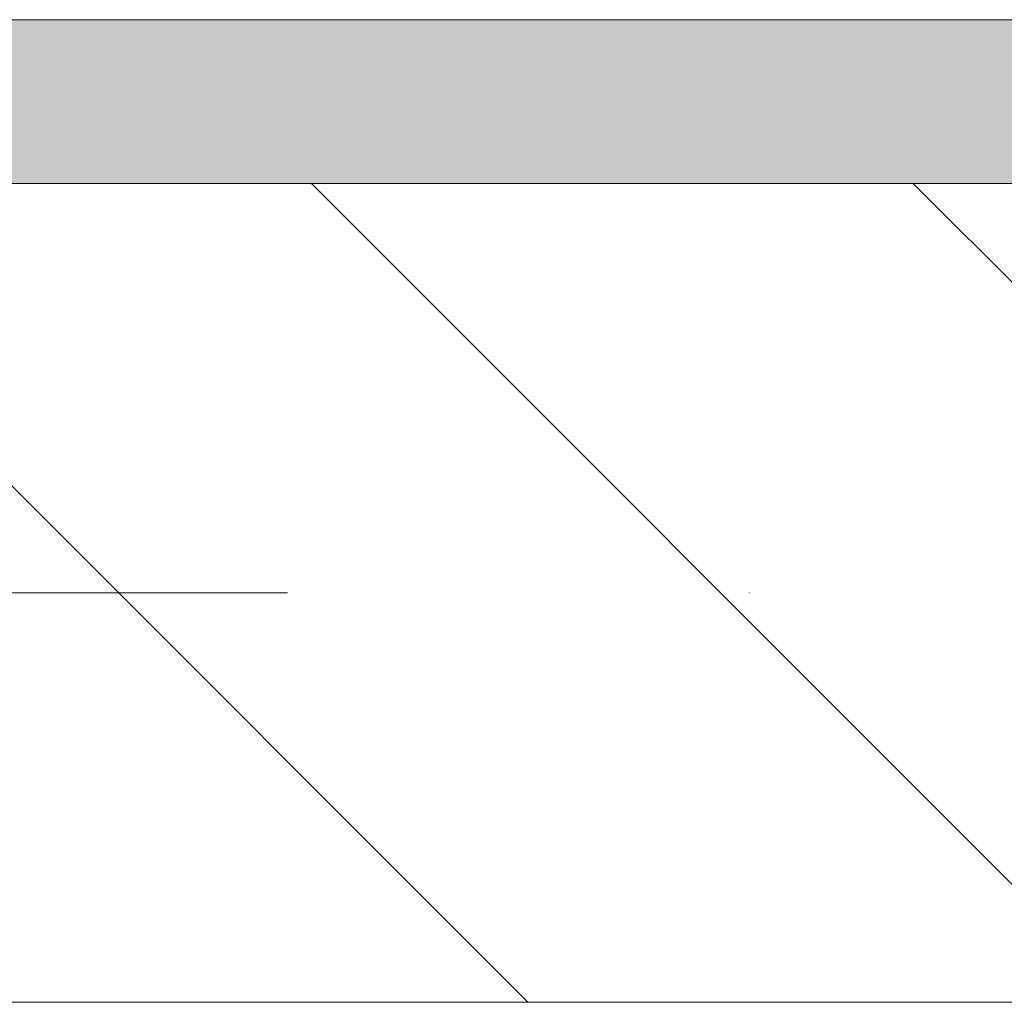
# Model space of a CAD drawing. Header units: millimetres. Extents: x -4612887 to -4536833, y -5457376 to -5415716.
# Tile 108 of 144: x -4580095 to -4579794, y -5437039 to -5436739. Entities that reach past the tile are written whole.
import ezdxf

# ---------------------------------------------------------------- set-up
doc = ezdxf.new("R2010")
doc.units = ezdxf.units.MM
doc.header["$MEASUREMENT"] = 0
doc.linetypes.add('Kropki i Kreski', pattern=[670.277762, 352.777767, -176.388884, 0, -141.111112])
for name, color, linetype, lineweight in [('Osie', 8, 'Continuous', 18), ('Ścianki systemowe', 8, 'Continuous', 18), ('Ściany wewnętrzne', 7, 'Continuous', 18)]:
    doc.layers.add(name, color=color, linetype=linetype, lineweight=lineweight)

msp = doc.modelspace()

# ---------------------------------------------------------------- hatches: boundary and pattern name
at = {"layer": 'Ścianki systemowe', "linetype": 'Continuous'}
msp.add_hatch(color=8, dxfattribs=at).paths.add_polyline_path([(-4575200.69, -5436789.1), (-4575250.69, -5436739.1), (-4580875.69, -5436739.1), (-4580875.69, -5436789.1)])
at = {"layer": 'Ściany wewnętrzne', "linetype": 'Continuous'}
h = msp.add_hatch(dxfattribs=at)
h.set_pattern_fill('CEGŁA_ZWYKŁA__2_', color=8, style=0, pattern_type=2)
h.set_pattern_definition([(315, (-4559356.9, -5416807.61), (91.9239, 91.9239), [])])
h.paths.add_polyline_path([(-4575200.69, -5437039.1), (-4575200.69, -5436789.1), (-4580875.69, -5436789.1), (-4580875.69, -5437039.1)])

# ---------------------------------------------------------------- linework, layer by layer
at = {"layer": 'Osie', "color": 8, "linetype": 'Kropki i Kreski'}
msp.add_line((-4551857.05, -5436914.1), (-4607179.45, -5436914.1), dxfattribs=at)
at = {"layer": 'Ścianki systemowe', "color": 8, "linetype": 'Continuous', "flags": 128}
for points in [[(-4575250.69, -5436739.1), (-4580875.69, -5436739.1)], [(-4580875.69, -5436789.1), (-4575200.69, -5436789.1)]]:
    msp.add_lwpolyline(points, dxfattribs=at)
at = {"layer": 'Ściany wewnętrzne', "color": 8, "linetype": 'Continuous', "flags": 128}
for points in [[(-4575200.69, -5436789.1), (-4580875.69, -5436789.1)], [(-4580875.69, -5437039.1), (-4575200.69, -5437039.1)]]:
    msp.add_lwpolyline(points, dxfattribs=at)

doc.saveas('drawing.dxf')
